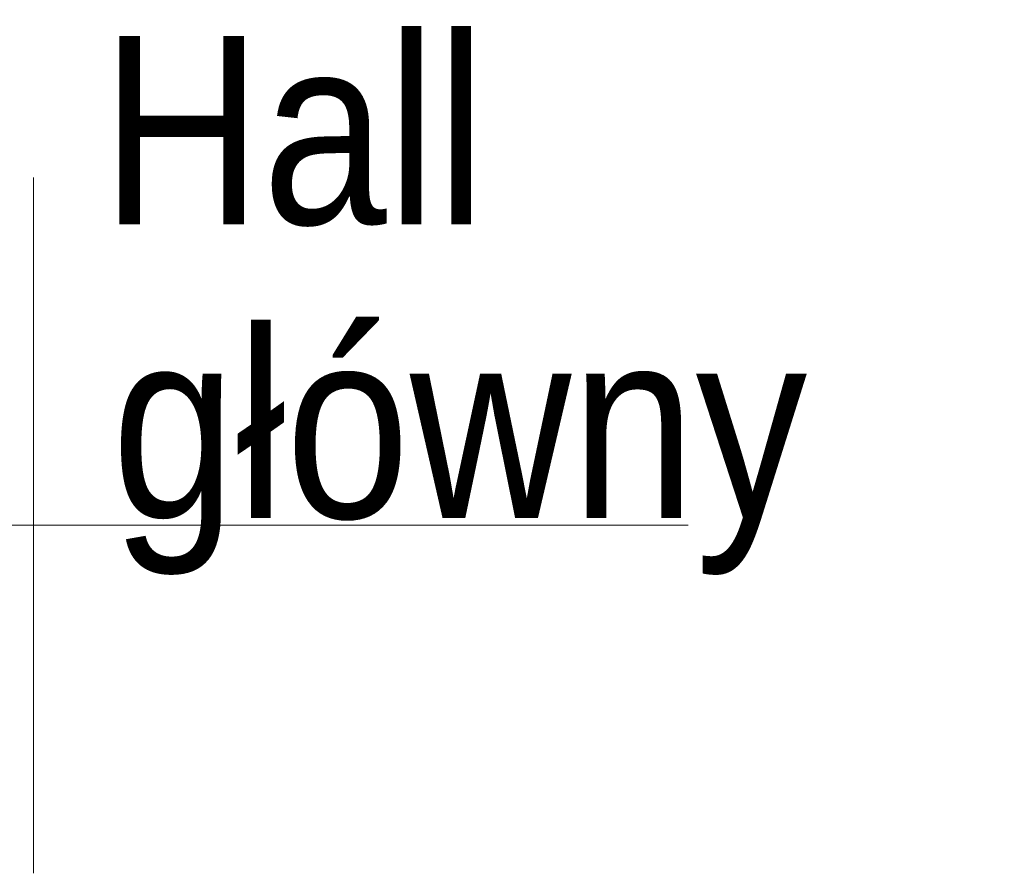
# Model space of a CAD drawing. Header units: centimetres. Extents: x -2574 to 3083, y -1 to 3760.
# Tile 44 of 58: x 892 to 1012, y 3274 to 3378. Entities that reach past the tile are written whole.
import ezdxf

# ---------------------------------------------------------------- set-up
doc = ezdxf.new("R2010")
doc.units = ezdxf.units.CM
doc.layers.add('A-AREA-IDEN', color=2, linetype='Continuous', lineweight=13)
doc.styles.add('Arial_7', font='arial.ttf', dxfattribs={"width": 0.85, "height": 23})

msp = doc.modelspace()

# ---------------------------------------------------------------- linework, layer by layer
at = {"layer": 'A-AREA-IDEN', "color": 251, "lineweight": 9}
for p, q in [((893.45, 3358.98), (893.45, 3316.48)), ((903.2, 3316.48), (813.45, 3316.48)), ((813.45, 3316.48), (973.45, 3316.48)), ((893.45, 3316.48), (893.45, 3273.98))]:
    msp.add_line(p, q, dxfattribs=at)

# ---------------------------------------------------------------- texts
at = {"layer": 'A-AREA-IDEN', "color": 251, "lineweight": 9, "style": 'Arial_7', "width": 0.85}
for s, p in [('Hall', (901.69, 3353.26)), ('główny', (903, 3317.36)), ('221.9 m˛', (782.69, 3289.09))]:
    msp.add_text(s, height=23, dxfattribs=at).set_placement(p)

doc.saveas('drawing.dxf')
